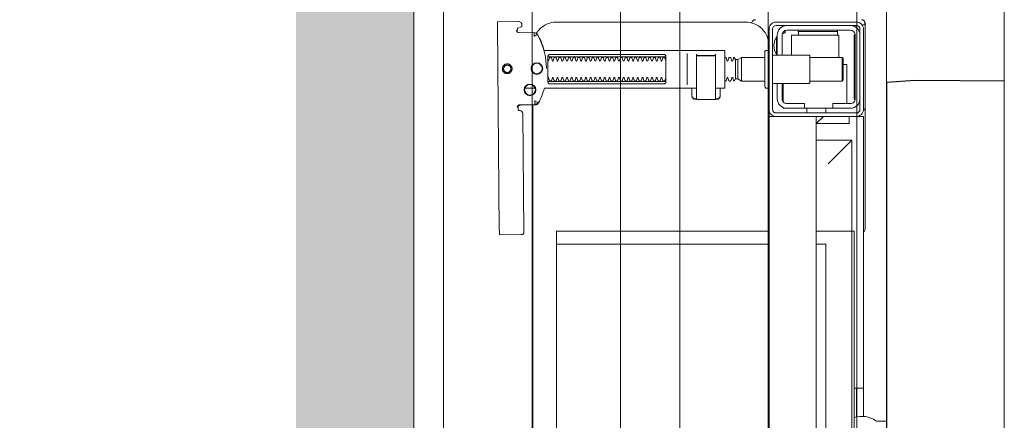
# Model space of a CAD drawing. Header units: millimetres. Extents: x -6792 to 22441, y -13430 to 4653.
# Tile 51 of 256: x -4169 to -4127, y -10020 to -10003. Entities that reach past the tile are written whole.
import ezdxf

# ---------------------------------------------------------------- set-up
doc = ezdxf.new("R2010")
doc.units = ezdxf.units.MM
for name, color, linetype, lineweight in [('_A_KOLORYSTYKA ŚCIAN', 40, 'Continuous', 5), ('_A_WIDOK_URZĄDZENIA NA DACHU', 163, 'Continuous', 13), ('_A_ŚCIANY WEWNĘTRZNE', 7, 'Continuous', 13)]:
    doc.layers.add(name, color=color, linetype=linetype, lineweight=lineweight)
doc.layers.add('_A_OCIEPLENIE_WNĘTRZA', color=7, linetype='BATTING', lineweight=0, true_color=0x595959)
doc.layers.add('Wyposazenie Wew - Urzadzenia Sanitarne', color=6, linetype='Continuous')
doc.linetypes.add('BATTING', pattern='A,0.0001,-0.1,[134,ltypeshp.shx,S=0.1,R=0,X=-0.1,Y=0],-0.2,[134,ltypeshp.shx,S=0.1,R=180,X=0.1,Y=0],-0.1', length=0.4001)

# ---------------------------------------------------------------- blocks, each defined once
blk = doc.blocks.new('zw$47C3')
at = {"lineweight": 0}
for points in [[(0.41561, 0.15596), (0.41465, 0.15595), (0.41442, 0.15592), (0.4142, 0.15584), (0.414, 0.15571), (0.41402, 0.15575), (0.41396, 0.15555), (0.41394, 0.15535, -0.157432), (0.41376, 0.15476), (0.41347, 0.15436, -0.241147), (0.41267, 0.15393), (0.36288, 0.15346), (0.36271, 0.15345), (0.36256, 0.15345), (0.36245, 0.15345), (0.36231, 0.15346), (0.36215, 0.15348), (0.36199, 0.15353), (0.36184, 0.15361), (0.36171, 0.15371), (0.36159, 0.15383), (0.3615, 0.15397), (0.36143, 0.15412), (0.36139, 0.15428), (0.36137, 0.15445), (0.36132, 0.16345), (0.3616, 0.16384)], [(0.44785, 0.15658), (0.44764, 0.15656), (0.44742, 0.15648), (0.44722, 0.15635), (0.44703, 0.15614, 0.132231), (0.44689, 0.15564), (0.44684, 0.14909)], [(0.44905, 0.15528, 0.415336), (0.45007, 0.15429)], [(0.45022, 0.1543), (0.45035, 0.1543), (0.4505, 0.15431), (0.45064, 0.15434), (0.45078, 0.1544), (0.45091, 0.15447), (0.45102, 0.15456), (0.45113, 0.15466), (0.45145, 0.15512, 0.158481), (0.45163, 0.15571)], [(0.43169, 0.14393, 0.125713), (0.44604, 0.14774, 0.121439), (0.44656, 0.14823, -0.262119), (0.45138, 0.13968), (0.45138, 0.05968, -0.414214), (0.44138, 0.04968), (0.43889, 0.04968, 0.405519), (0.43938, 0.05018), (0.43938, 0.05088, 0.414214), (0.43888, 0.05138), (0.42388, 0.05138, 0.414214), (0.42338, 0.05088), (0.42338, 0.05018, 0.405519), (0.42386, 0.04968, 0.001664), (0.41131, 0.04968)], [(0.42338, 0.07232), (0.42338, 0.06852, 0.414214), (0.42358, 0.06832), (0.43599, 0.06832), (0.43918, 0.06832, 0.414214), (0.43938, 0.06852), (0.43938, 0.14485), (0.44022, 0.1451), (0.44106, 0.14537), (0.44189, 0.14568), (0.44271, 0.146), (0.44353, 0.14635), (0.44433, 0.14672), (0.44512, 0.14712), (0.44593, 0.14756), (0.44602, 0.14762), (0.4461, 0.14768), (0.44618, 0.14775), (0.44626, 0.14782), (0.44633, 0.1479), (0.44639, 0.14799)], [(0.42785, 0.09332, 0.182836), (0.42774, 0.09341), (0.42652, 0.09381, 0.050055), (0.42638, 0.09408), (0.42638, 0.09436, 0.050055), (0.42652, 0.09462), (0.42774, 0.09503, 0.719897), (0.42774, 0.09541), (0.42652, 0.09581, 0.050055), (0.42638, 0.09608), (0.42638, 0.09636, 0.050055), (0.42652, 0.09662), (0.42774, 0.09703, 0.719897), (0.42774, 0.09741), (0.42652, 0.09781, 0.050055), (0.42638, 0.09808), (0.42638, 0.09836, 0.050055), (0.42652, 0.09862), (0.42774, 0.09903, 0.719897), (0.42774, 0.09941), (0.42652, 0.09981, 0.050055), (0.42638, 0.10008), (0.42638, 0.10036, 0.050055), (0.42652, 0.10062), (0.42774, 0.10103, 0.719897), (0.42774, 0.10141), (0.42652, 0.10181, 0.050055), (0.42638, 0.10208), (0.42638, 0.10236, 0.050055), (0.42652, 0.10262), (0.42774, 0.10303, 0.719897), (0.42774, 0.10341), (0.42652, 0.10381, 0.050055), (0.42638, 0.10408), (0.42638, 0.10436, 0.050055), (0.42652, 0.10462), (0.42774, 0.10503, 0.719897), (0.42774, 0.10541), (0.42652, 0.10581, 0.050055), (0.42638, 0.10608), (0.42638, 0.10636, 0.050055), (0.42652, 0.10662), (0.42774, 0.10703, 0.719897), (0.42774, 0.10741), (0.42652, 0.10781, 0.050055), (0.42638, 0.10808), (0.42638, 0.10836, 0.050055), (0.42652, 0.10862), (0.42774, 0.10903, 0.719897), (0.42774, 0.10941), (0.42652, 0.10981, 0.050055), (0.42638, 0.11008), (0.42638, 0.11036, 0.050055), (0.42652, 0.11062), (0.42774, 0.11103, 0.719897), (0.42774, 0.11141), (0.42652, 0.11181, 0.050055), (0.42638, 0.11208), (0.42638, 0.11236, 0.050055), (0.42652, 0.11262), (0.42774, 0.11303, 0.719897), (0.42774, 0.11341), (0.42652, 0.11381, 0.050055), (0.42638, 0.11408), (0.42638, 0.11436, 0.050055), (0.42652, 0.11462), (0.42774, 0.11503, 0.719897), (0.42774, 0.11541), (0.42652, 0.11581, 0.050055), (0.42638, 0.11608), (0.42638, 0.11636, 0.050055), (0.42652, 0.11662), (0.42774, 0.11703, 0.719897), (0.42774, 0.11741), (0.42652, 0.11781, 0.050055), (0.42638, 0.11808), (0.42638, 0.11836, 0.050055), (0.42652, 0.11862), (0.42774, 0.11903, 0.719897), (0.42774, 0.11941), (0.42652, 0.11981, 0.050055), (0.42638, 0.12008), (0.42638, 0.12036, 0.050055), (0.42652, 0.12062), (0.42774, 0.12103, 0.719897), (0.42774, 0.12141), (0.42652, 0.12181, 0.050055), (0.42638, 0.12208), (0.42638, 0.12236, 0.050055), (0.42652, 0.12262), (0.42774, 0.12303, 0.719897), (0.42774, 0.12341), (0.42652, 0.12381, 0.050055), (0.42638, 0.12408), (0.42638, 0.12436, 0.050055), (0.42652, 0.12462), (0.42774, 0.12503, 0.719897), (0.42774, 0.12541), (0.42652, 0.12581, 0.050055), (0.42638, 0.12608), (0.42638, 0.12636, 0.050055), (0.42652, 0.12662), (0.42774, 0.12703, 0.719897), (0.42774, 0.12741), (0.42652, 0.12781, 0.050055), (0.42638, 0.12808), (0.42638, 0.12836, 0.050055), (0.42652, 0.12862), (0.42774, 0.12903, 0.719897), (0.42774, 0.12941), (0.42652, 0.12981, 0.050055), (0.42638, 0.13008), (0.42638, 0.13036, 0.050055), (0.42652, 0.13062), (0.42774, 0.13103, 0.719897), (0.42774, 0.13141), (0.42652, 0.13181, 0.050055), (0.42638, 0.13208), (0.42638, 0.13236, 0.050055), (0.42652, 0.13262), (0.42774, 0.13303, 0.719897), (0.42774, 0.13341), (0.42652, 0.13381, 0.050055), (0.42638, 0.13408), (0.42638, 0.13436, 0.050055), (0.42652, 0.13462), (0.42774, 0.13503, 0.719897), (0.42774, 0.13541), (0.42652, 0.13581, 0.050055), (0.42638, 0.13608), (0.42638, 0.13636, 0.050055), (0.42652, 0.13662), (0.42774, 0.13703, 0.719897), (0.42774, 0.13741), (0.42652, 0.13781, 0.050055), (0.42638, 0.13808), (0.42638, 0.13836, 0.050055), (0.42652, 0.13862), (0.42774, 0.13903, 0.719897), (0.42774, 0.13941), (0.42652, 0.13981, 0.050055), (0.42638, 0.14008), (0.42638, 0.14036, 0.050055), (0.42652, 0.14062), (0.42774, 0.14103, 0.719897), (0.42774, 0.14141), (0.42652, 0.14181, 0.050055), (0.42638, 0.14208), (0.42638, 0.14236, 0.050055), (0.42652, 0.14262), (0.42774, 0.14303, 0.474594), (0.42785, 0.14332)], [(0.4349, 0.14332, 0.474594), (0.43501, 0.14303), (0.43623, 0.14262, 0.050055), (0.43638, 0.14236), (0.43638, 0.14208, 0.050055), (0.43623, 0.14181), (0.43501, 0.14141, 0.719897), (0.43501, 0.14103), (0.43623, 0.14062, 0.050055), (0.43638, 0.14036), (0.43638, 0.14008, 0.050055), (0.43623, 0.13981), (0.43501, 0.13941, 0.719897), (0.43501, 0.13903), (0.43623, 0.13862, 0.050055), (0.43638, 0.13836), (0.43638, 0.13808, 0.050055), (0.43623, 0.13781), (0.43501, 0.13741, 0.719897), (0.43501, 0.13703), (0.43623, 0.13662, 0.050055), (0.43638, 0.13636), (0.43638, 0.13608, 0.050055), (0.43623, 0.13581), (0.43501, 0.13541, 0.719897), (0.43501, 0.13503), (0.43623, 0.13462, 0.050055), (0.43638, 0.13436), (0.43638, 0.13408, 0.050055), (0.43623, 0.13381), (0.43501, 0.13341, 0.719897), (0.43501, 0.13303), (0.43623, 0.13262, 0.050055), (0.43638, 0.13236), (0.43638, 0.13208, 0.050055), (0.43623, 0.13181), (0.43501, 0.13141, 0.719897), (0.43501, 0.13103), (0.43623, 0.13062, 0.050055), (0.43638, 0.13036), (0.43638, 0.13008, 0.050055), (0.43623, 0.12981), (0.43501, 0.12941, 0.719897), (0.43501, 0.12903), (0.43623, 0.12862, 0.050055), (0.43638, 0.12836), (0.43638, 0.12808, 0.050055), (0.43623, 0.12781), (0.43501, 0.12741, 0.719897), (0.43501, 0.12703), (0.43623, 0.12662, 0.050055), (0.43638, 0.12636), (0.43638, 0.12608, 0.050055), (0.43623, 0.12581), (0.43501, 0.12541, 0.719897), (0.43501, 0.12503), (0.43623, 0.12462, 0.050055), (0.43638, 0.12436), (0.43638, 0.12408, 0.050055), (0.43623, 0.12381), (0.43501, 0.12341, 0.719897), (0.43501, 0.12303), (0.43623, 0.12262, 0.050055), (0.43638, 0.12236), (0.43638, 0.12208, 0.050055), (0.43623, 0.12181), (0.43501, 0.12141, 0.719897), (0.43501, 0.12103), (0.43623, 0.12062, 0.050055), (0.43638, 0.12036), (0.43638, 0.12008, 0.050055), (0.43623, 0.11981), (0.43501, 0.11941, 0.719897), (0.43501, 0.11903), (0.43623, 0.11862, 0.050055), (0.43638, 0.11836), (0.43638, 0.11808, 0.050055), (0.43623, 0.11781), (0.43501, 0.11741, 0.719897), (0.43501, 0.11703), (0.43623, 0.11662, 0.050055), (0.43638, 0.11636), (0.43638, 0.11608, 0.050055), (0.43623, 0.11581), (0.43501, 0.11541, 0.719897), (0.43501, 0.11503), (0.43623, 0.11462, 0.050055), (0.43638, 0.11436), (0.43638, 0.11408, 0.050055), (0.43623, 0.11381), (0.43501, 0.11341, 0.719897), (0.43501, 0.11303), (0.43623, 0.11262, 0.050055), (0.43638, 0.11236), (0.43638, 0.11208, 0.050055), (0.43623, 0.11181), (0.43501, 0.11141, 0.719897), (0.43501, 0.11103), (0.43623, 0.11062, 0.050055), (0.43638, 0.11036), (0.43638, 0.11008, 0.050055), (0.43623, 0.10981), (0.43501, 0.10941, 0.719897), (0.43501, 0.10903), (0.43623, 0.10862, 0.050055), (0.43638, 0.10836), (0.43638, 0.10808, 0.050055), (0.43623, 0.10781), (0.43501, 0.10741, 0.719897), (0.43501, 0.10703), (0.43623, 0.10662, 0.050055), (0.43638, 0.10636), (0.43638, 0.10608, 0.050055), (0.43623, 0.10581), (0.43501, 0.10541, 0.719897), (0.43501, 0.10503), (0.43623, 0.10462, 0.050055), (0.43638, 0.10436), (0.43638, 0.10408, 0.050055), (0.43623, 0.10381), (0.43501, 0.10341, 0.719897), (0.43501, 0.10303), (0.43623, 0.10262, 0.050055), (0.43638, 0.10236), (0.43638, 0.10208, 0.050055), (0.43623, 0.10181), (0.43501, 0.10141, 0.719897), (0.43501, 0.10103), (0.43623, 0.10062, 0.050055), (0.43638, 0.10036), (0.43638, 0.10008, 0.050055), (0.43623, 0.09981), (0.43501, 0.09941, 0.719897), (0.43501, 0.09903), (0.43623, 0.09862, 0.050055), (0.43638, 0.09836), (0.43638, 0.09808, 0.050055), (0.43623, 0.09781), (0.43501, 0.09741, 0.719897), (0.43501, 0.09703), (0.43623, 0.09662, 0.050055), (0.43638, 0.09636), (0.43638, 0.09608, 0.050055), (0.43623, 0.09581), (0.43501, 0.09541, 0.719897), (0.43501, 0.09503), (0.43623, 0.09462, 0.050055), (0.43638, 0.09436), (0.43638, 0.09408, 0.050055), (0.43623, 0.09381), (0.43501, 0.09341, 0.182836), (0.4349, 0.09332)], [(0.43713, 0.07252), (0.43713, 0.08011), (0.4371, 0.08022), (0.43702, 0.08029), (0.43692, 0.08032), (0.43702, 0.0803), (0.43711, 0.08024), (0.43715, 0.08014), (0.43715, 0.07252), (0.43712, 0.07241), (0.43704, 0.07234), (0.43685, 0.07232), (0.43695, 0.07237), (0.43701, 0.07252), (0.43701, 0.08012), (0.43694, 0.08027), (0.43685, 0.08032), (0.41881, 0.08032, 0.414214), (0.41861, 0.08012), (0.41861, 0.07252, 0.414214), (0.41881, 0.07232), (0.43685, 0.07232)], [(0.43693, 0.07232, 0.414213), (0.43713, 0.07252), (0.43713, 0.08011), (0.43713, 0.07252), (0.4371, 0.07241), (0.43702, 0.07234), (0.43692, 0.07232)], [(0.42638, 0.06836), (0.42638, 0.06812, -0.050055), (0.42652, 0.06786), (0.42774, 0.06745, -0.719897), (0.42774, 0.06707), (0.42652, 0.06666, -0.050055), (0.42638, 0.0664), (0.42638, 0.06612, -0.050055), (0.42652, 0.06586), (0.42774, 0.06545, -0.719897), (0.42774, 0.06507), (0.42652, 0.06466, -0.050055), (0.42638, 0.0644), (0.42728, 0.06388), (0.42728, 0.06282), (0.42638, 0.06126), (0.42638, 0.05138)], [(0.43638, 0.06836), (0.43638, 0.06812, 0.050055), (0.43623, 0.06786), (0.43501, 0.06745, 0.719897), (0.43501, 0.06707), (0.43623, 0.06666, 0.050055), (0.43638, 0.0664), (0.43638, 0.06612, 0.050055), (0.43623, 0.06586), (0.43501, 0.06545, 0.719897), (0.43501, 0.06507), (0.43623, 0.06466, 0.050055), (0.43638, 0.0644), (0.43548, 0.06388), (0.43548, 0.06282), (0.43638, 0.06126), (0.43638, 0.05138)], [(0.45148, 0.05684, 0.126559), (0.45099, 0.05693)], [(0.45237, 0.05547, 0.198909), (0.45193, 0.05654, 0.091301), (0.45148, 0.05684)], [(0.41517, 0.04368), (0.41488, 0.04368), (0.41488, 0.04218, -0.414214), (0.41888, 0.04618), (0.42538, 0.04618)], [(0.42538, 0.04818), (0.42538, 0.03288, 0.414214), (0.42588, 0.03238), (0.43688, 0.03238, 0.414214), (0.43738, 0.03288), (0.43738, 0.04818)], [(0.44512, 0.04656, 0.119096), (0.44137, 0.04764, 0.119096), (0.43762, 0.04656)], [(0.44512, 0.04618), (0.44512, 0.04656), (0.43762, 0.04656), (0.43762, 0.04618), (0.44588, 0.04618, -0.414214), (0.44988, 0.04218)], [(0.42538, 0.04418), (0.41888, 0.04418, 0.414214), (0.41688, 0.04218), (0.41688, 0.03468), (0.41488, 0.03468), (0.41488, 0.01518, 0.414214), (0.41888, 0.01118)], [(0.41488, 0.02268), (0.41688, 0.02268), (0.41688, 0.01518, 0.414214), (0.41888, 0.01318), (0.44588, 0.01318, 0.414214), (0.44788, 0.01518), (0.44788, 0.04218, 0.414214), (0.44588, 0.04418), (0.43738, 0.04418)], [(0.44588, 0.03721), (0.44652, 0.03722), (0.44679, 0.03722), (0.44697, 0.03722), (0.44704, 0.03722, 0.116465), (0.44726, 0.03728), (0.44738, 0.03733), (0.44738, 0.02063), (0.44726, 0.02068, 0.116465), (0.44704, 0.02074), (0.44679, 0.02074), (0.44652, 0.02074), (0.44588, 0.02075)], [(0.21138, 0.01368), (0.21882, 0.01368, 0.236962), (0.22019, 0.00443, -0.154353), (0.22038, 0.00386), (0.22038, 0), (0.28238, 0), (0.28238, 0.00386, -0.154353), (0.28256, 0.00443, 0.236962), (0.28393, 0.01368), (0.29138, 0.01368)], [(0.44588, 0.01118, 0.414214), (0.44988, 0.01518)], [(0.36261, 0.00968), (0.3628, 0.00944), (0.36303, 0.00925), (0.36329, 0.0091), (0.36358, 0.00901), (0.36388, 0.00898), (0.41367, 0.00898, 0.326231), (0.41463, 0.00968)], [(0.45007, 0.01002, 0.000114), (0.45007, 0.01002, 0.517015), (0.45141, 0.00909), (0.45131, 0.00905), (0.45121, 0.00903), (0.45109, 0.009), (0.45096, 0.00899), (0.45086, 0.00899), (0.4504, 0.00899), (0.44978, 0.00899), (0.44908, 0.00899), (0.41565, 0.00899), (0.4153, 0.00899), (0.41494, 0.00899), (0.41461, 0.00899), (0.41431, 0.00899), (0.41406, 0.00899), (0.41387, 0.00899), (0.41374, 0.00899)], [(0.45148, 0.00912, 0.091301), (0.45193, 0.00942, 0.198909), (0.45237, 0.01048)]]:
    blk.add_lwpolyline(points, format="xyb", dxfattribs=at)
for points in [[(0.45001, 0.1647), (0.36311, 0.16387)], [(0.4515, 0.1647), (0.45163, 0.15571)], [(0.41523, 0.15607), (0.41547, 0.15602), (0.41563, 0.15596), (0.41577, 0.15586), (0.4159, 0.15574), (0.41601, 0.1556), (0.41609, 0.15544), (0.41614, 0.15527), (0.41616, 0.1551), (0.41633, 0.14854), (0.41634, 0.14842), (0.41636, 0.14832), (0.41638, 0.14822), (0.41641, 0.14812), (0.41644, 0.14802), (0.41649, 0.14793), (0.41653, 0.14784), (0.41659, 0.14775), (0.41665, 0.14767), (0.41672, 0.14758), (0.4168, 0.14751), (0.41687, 0.14744), (0.41696, 0.14737), (0.41704, 0.14731), (0.41713, 0.14726), (0.41788, 0.14688), (0.41864, 0.14651), (0.41941, 0.14617), (0.42019, 0.14585), (0.42097, 0.14555), (0.42177, 0.14527), (0.42257, 0.14502), (0.42338, 0.14478), (0.42338, 0.08032)], [(0.41647, 0.14871), (0.4163, 0.1553), (0.41628, 0.15547), (0.41623, 0.15563), (0.41615, 0.15579), (0.41605, 0.15592), (0.41593, 0.15604), (0.41579, 0.15614), (0.41563, 0.15621), (0.41546, 0.15626), (0.41529, 0.15627)], [(0.44895, 0.15573), (0.44886, 0.15586), (0.44876, 0.15598), (0.44864, 0.15608), (0.4485, 0.15617), (0.44836, 0.15623), (0.4482, 0.15626), (0.44805, 0.15627), (0.44715, 0.15626)], [(0.42338, 0.15305), (0.42338, 0.14874)], [(0.4163, 0.14968), (0.08661, 0.14968)], [(0.42621, 0.14232), (0.42621, 0.09432)], [(0.43661, 0.09432), (0.43661, 0.14232)], [(0.1329, 0.04968), (0.1329, 0.13968), (0.3629, 0.13968), (0.3629, 0.04968)], [(0.3574, 0.13968), (0.3574, 0.04968)], [(0.43799, 0.08432), (0.42482, 0.08432)], [(0.4187, 0.08028), (0.4187, 0.08144), (0.41874, 0.08156), (0.41883, 0.08164), (0.41904, 0.08169)], [(0.41889, 0.08053), (0.41892, 0.08079), (0.41904, 0.08132)], [(0.41948, 0.08203), (0.41913, 0.08162), (0.41913, 0.08196), (0.41916, 0.08207), (0.41924, 0.08214), (0.41935, 0.08218), (0.41947, 0.08219), (0.4196, 0.08219), (0.41979, 0.08221), (0.42024, 0.08232), (0.42338, 0.08232)], [(0.41985, 0.08224), (0.41994, 0.0823), (0.42014, 0.08232)], [(0.42508, 0.08032), (0.43618, 0.08032), (0.43775, 0.08032)], [(0.41904, 0.07094), (0.41893, 0.07096), (0.41883, 0.07099), (0.41875, 0.07106), (0.4187, 0.0712), (0.4187, 0.07235)], [(0.41904, 0.07131), (0.41892, 0.07185), (0.41889, 0.0721)], [(0.42338, 0.07032), (0.42024, 0.07032), (0.41979, 0.07042), (0.41968, 0.07044), (0.41957, 0.07044), (0.41944, 0.07045), (0.41932, 0.07046), (0.41921, 0.07052), (0.41913, 0.07067), (0.41913, 0.07101), (0.41948, 0.07061)], [(0.43696, 0.07232), (0.43775, 0.07232)], [(0.42014, 0.07032), (0.42003, 0.07032), (0.41985, 0.0704)], [(0.42728, 0.06388), (0.43548, 0.06388)], [(0.43548, 0.06282), (0.42728, 0.06282)], [(0.43638, 0.06126), (0.42638, 0.06126)], [(0.451, 0.05696), (0.45113, 0.05695), (0.45125, 0.05692), (0.45138, 0.05688)], [(0.09138, 0.04668), (0.09138, 0.04968), (0.41138, 0.04968), (0.41138, 0.04668)], [(0.41138, 0.03368), (0.41138, 0.04568)], [(0.41488, 0.03468), (0.41488, 0.04218)], [(0.42538, 0.04368), (0.41755, 0.04368)], [(0.41838, 0.04412), (0.41831, 0.04403), (0.41824, 0.04393), (0.41818, 0.04381), (0.41813, 0.04368)], [(0.44636, 0.04412), (0.44643, 0.04404), (0.44649, 0.04395), (0.44654, 0.04385), (0.44659, 0.04376), (0.44663, 0.04365), (0.44666, 0.04355), (0.44669, 0.04344), (0.44671, 0.04333), (0.44673, 0.04322), (0.44674, 0.04311), (0.44675, 0.04301), (0.44677, 0.04291), (0.44675, 0.04281), (0.44685, 0.04278), (0.44695, 0.04278), (0.44705, 0.04278), (0.44716, 0.04278), (0.44727, 0.04278), (0.4475, 0.04278), (0.44754, 0.04288), (0.44753, 0.04299), (0.4475, 0.04311), (0.44747, 0.04324), (0.44742, 0.04336), (0.44732, 0.04357)], [(0.43738, 0.04018), (0.44588, 0.04018), (0.44588, 0.02018), (0.43638, 0.02018)], [(0.41288, 0.03368), (0.41488, 0.03368)], [(0.44728, 0.03729), (0.44739, 0.03729), (0.44753, 0.03729), (0.44769, 0.03729), (0.44788, 0.03729)], [(0.41138, 0.02668), (0.40838, 0.02968), (0.41138, 0.02968), (0.09138, 0.02968), (0.09438, 0.02968), (0.09138, 0.02668)], [(0.3574, 0.02968), (0.3574, 0.0256), (0.1329, 0.0256)], [(0.3629, 0.02968), (0.3629, 0.01468), (0.40138, 0.01468)], [(0.39138, 0.02468), (0.40138, 0.01468), (0.40138, 0.02968)], [(0.41138, 0.01568), (0.40838, 0.01568), (0.40838, 0.02968)], [(0.42638, 0.03238), (0.42638, 0.01872), (0.42688, 0.01822), (0.43588, 0.01822), (0.43638, 0.01872), (0.43638, 0.03238)], [(0.41288, 0.02568), (0.41488, 0.02568)], [(0.41688, 0.01668), (0.43338, 0.01668), (0.43338, 0.01822)], [(0.43638, 0.01872), (0.42638, 0.01872)], [(0.44788, 0.02067), (0.44769, 0.02067), (0.44753, 0.02067), (0.44739, 0.02067), (0.44728, 0.02067)], [(0.2842, 0.01268), (0.29638, 0.01268)], [(0.41138, 0.01268), (0.41138, 0.00968), (0.28443, 0.00968)], [(0.29638, 0.01368), (0.29638, 0.00968)], [(0.41859, 0.01368), (0.44604, 0.01368), (0.44615, 0.01368)], [(0.42137, 0.01318), (0.42137, 0.01368)], [(0.42537, 0.01318), (0.42537, 0.01368)]]:
    blk.add_lwpolyline(points, dxfattribs=at)
for points in [[(0.43162, 0.15848), (0.43182, 0.15849), (0.43202, 0.15852), (0.43221, 0.15857), (0.4324, 0.15864), (0.43258, 0.15873), (0.43275, 0.15883), (0.43291, 0.15895), (0.43306, 0.15909), (0.43319, 0.15924), (0.43331, 0.1594), (0.43341, 0.15958), (0.4335, 0.15976), (0.43356, 0.15995), (0.43361, 0.16014), (0.43364, 0.16034), (0.43365, 0.16054), (0.43363, 0.16075), (0.4336, 0.16094), (0.43355, 0.16114), (0.43348, 0.16133), (0.43339, 0.16151), (0.43329, 0.16168), (0.43317, 0.16184), (0.43303, 0.16199), (0.43288, 0.16212), (0.43272, 0.16224), (0.43255, 0.16234), (0.43236, 0.16242), (0.43217, 0.16249), (0.43198, 0.16254), (0.43178, 0.16256), (0.43158, 0.16257), (0.43138, 0.16256), (0.43118, 0.16253), (0.43098, 0.16248), (0.4308, 0.16241), (0.43061, 0.16232), (0.43044, 0.16222), (0.43028, 0.1621), (0.43014, 0.16196), (0.43, 0.16181), (0.42988, 0.16165), (0.42978, 0.16147), (0.4297, 0.16129), (0.42963, 0.1611), (0.42959, 0.1609), (0.42956, 0.16071), (0.42955, 0.1605), (0.42956, 0.1603), (0.42959, 0.16011), (0.42964, 0.15991), (0.42971, 0.15972), (0.4298, 0.15954), (0.42991, 0.15937), (0.43003, 0.15921), (0.43016, 0.15906), (0.43031, 0.15893), (0.43048, 0.15881), (0.43065, 0.15871), (0.43083, 0.15863), (0.43102, 0.15856), (0.43122, 0.15851), (0.43142, 0.15849)], [(0.43161, 0.15897), (0.43176, 0.15898), (0.43191, 0.159), (0.43206, 0.15904), (0.4322, 0.15909), (0.43234, 0.15916), (0.43247, 0.15924), (0.43259, 0.15933), (0.4327, 0.15943), (0.4328, 0.15955), (0.43289, 0.15967), (0.43297, 0.1598), (0.43303, 0.15994), (0.43308, 0.16008), (0.43312, 0.16023), (0.43314, 0.16038), (0.43314, 0.16053), (0.43314, 0.16068), (0.43311, 0.16084), (0.43307, 0.16098), (0.43302, 0.16113), (0.43295, 0.16126), (0.43287, 0.16139), (0.43278, 0.16151), (0.43268, 0.16162), (0.43257, 0.16173), (0.43244, 0.16182), (0.43231, 0.16189), (0.43217, 0.16196), (0.43203, 0.16201), (0.43188, 0.16204), (0.43173, 0.16206), (0.43158, 0.16207), (0.43143, 0.16206), (0.43128, 0.16204), (0.43113, 0.162), (0.43099, 0.16194), (0.43085, 0.16188), (0.43072, 0.1618), (0.4306, 0.16171), (0.43049, 0.1616), (0.43039, 0.16149), (0.4303, 0.16137), (0.43022, 0.16124), (0.43016, 0.1611), (0.43011, 0.16095), (0.43007, 0.16081), (0.43005, 0.16066), (0.43004, 0.1605), (0.43005, 0.16035), (0.43008, 0.1602), (0.43012, 0.16005), (0.43017, 0.15991), (0.43023, 0.15977), (0.43031, 0.15964), (0.43041, 0.15952), (0.43051, 0.15941), (0.43062, 0.15931), (0.43075, 0.15922), (0.43088, 0.15914), (0.43102, 0.15908), (0.43116, 0.15903), (0.43131, 0.159), (0.43146, 0.15897)], [(0.41725, 0.14754), (0.4172, 0.14756), (0.41715, 0.1476), (0.4171, 0.14763), (0.41706, 0.14767), (0.41701, 0.14771), (0.41696, 0.14776), (0.41691, 0.14781), (0.41686, 0.14786), (0.41682, 0.14791), (0.41677, 0.14797), (0.41674, 0.14803), (0.4167, 0.14809), (0.41667, 0.14815), (0.41664, 0.14821), (0.41661, 0.14828), (0.41659, 0.14834), (0.41656, 0.14841), (0.41655, 0.14847), (0.41653, 0.14854), (0.41652, 0.1486), (0.41651, 0.14866), (0.41651, 0.14872), (0.4165, 0.14877), (0.41656, 0.14879), (0.4178, 0.14884), (0.41786, 0.14884), (0.41792, 0.14884), (0.41797, 0.14886), (0.41802, 0.14883), (0.41799, 0.14879), (0.41796, 0.14874), (0.41793, 0.14869), (0.4179, 0.14863), (0.41732, 0.14754)], [(0.4367, 0.14332), (0.43679, 0.14331), (0.43688, 0.1433), (0.43696, 0.14329), (0.43705, 0.14326), (0.43713, 0.14323), (0.43721, 0.14319), (0.43728, 0.14314), (0.43735, 0.14308), (0.43741, 0.14302), (0.43747, 0.14294), (0.43752, 0.14286), (0.43757, 0.14276), (0.4376, 0.14266), (0.43763, 0.14255), (0.43765, 0.14243), (0.43765, 0.14232), (0.43765, 0.09432), (0.43765, 0.0942), (0.43763, 0.09409), (0.4376, 0.09398), (0.43757, 0.09387), (0.43752, 0.09378), (0.43747, 0.09369), (0.43741, 0.09362), (0.43735, 0.09355), (0.43728, 0.09349), (0.43721, 0.09344), (0.43713, 0.0934), (0.43705, 0.09337), (0.43696, 0.09335), (0.43688, 0.09333), (0.43679, 0.09332), (0.4367, 0.09332), (0.42612, 0.09332), (0.42604, 0.09332), (0.42595, 0.09333), (0.42586, 0.09335), (0.42578, 0.09337), (0.42569, 0.0934), (0.42561, 0.09344), (0.42554, 0.09349), (0.42547, 0.09355), (0.4254, 0.09362), (0.42535, 0.09369), (0.42529, 0.09378), (0.42525, 0.09387), (0.42521, 0.09398), (0.42518, 0.09409), (0.42517, 0.0942), (0.42516, 0.09432), (0.42516, 0.14232), (0.42517, 0.14243), (0.42518, 0.14255), (0.42521, 0.14266), (0.42525, 0.14276), (0.42529, 0.14286), (0.42535, 0.14294), (0.4254, 0.14302), (0.42547, 0.14308), (0.42554, 0.14314), (0.42561, 0.14319), (0.42569, 0.14323), (0.42578, 0.14326), (0.42586, 0.14329), (0.42595, 0.1433), (0.42604, 0.14331), (0.42612, 0.14332)], [(0.1329, 0.01368), (0.3629, 0.01368), (0.3629, 0.01468), (0.1329, 0.01468)]]:
    blk.add_lwpolyline(points, close=True, dxfattribs=at)
for points in [[(0.44684, 0.14908), (0.44684, 0.14908), (0.44684, 0.14908), (0.44684, 0.14909), (0.44684, 0.14909), (0.44684, 0.14909), (0.44684, 0.14909), (0.44684, 0.14909), (0.44684, 0.14909), (0.44684, 0.14909), (0.44684, 0.14909), (0.44684, 0.14909), (0.44684, 0.14909), (0.44684, 0.14909), (0.44684, 0.14909), (0.44684, 0.14909), (0.44684, 0.14909), (0.44684, 0.14909), (0.44684, 0.14909), (0.44684, 0.14909), (0.44684, 0.14908), (0.44684, 0.14908), (0.44684, 0.14908), (0.44684, 0.14908), (0.44684, 0.14908), (0.44684, 0.14908), (0.44684, 0.14908), (0.44684, 0.14908), (0.44684, 0.14908), (0.44684, 0.14908), (0.44684, 0.14908), (0.44683, 0.14908), (0.44683, 0.14908), (0.44683, 0.14908), (0.44683, 0.14908), (0.44683, 0.14908), (0.44683, 0.14908), (0.44683, 0.14909), (0.44683, 0.14909), (0.44683, 0.14909), (0.44683, 0.14909), (0.44683, 0.14909), (0.44682, 0.14909), (0.44682, 0.14909), (0.44682, 0.14909), (0.44682, 0.14909), (0.44682, 0.14909), (0.44682, 0.14908), (0.44681, 0.14908), (0.44681, 0.14908), (0.44681, 0.14908), (0.44681, 0.14908), (0.44681, 0.14908), (0.44681, 0.14908), (0.4468, 0.14908), (0.4468, 0.14908), (0.4468, 0.14908), (0.4468, 0.14908), (0.4468, 0.14908), (0.4468, 0.14908), (0.44679, 0.14908), (0.44679, 0.14908), (0.44679, 0.14908), (0.44679, 0.14908), (0.44679, 0.14908), (0.44678, 0.14908), (0.44678, 0.14908), (0.44678, 0.14908), (0.44678, 0.14908), (0.44677, 0.14908), (0.44677, 0.14908), (0.44677, 0.14908), (0.44676, 0.14908), (0.44675, 0.14909), (0.44675, 0.14909), (0.44674, 0.14909), (0.44674, 0.14909), (0.44673, 0.14909), (0.44673, 0.14909), (0.44673, 0.14909), (0.44672, 0.14909), (0.44672, 0.14909), (0.44671, 0.14909), (0.44671, 0.14909), (0.4467, 0.14909), (0.44669, 0.14909), (0.44669, 0.14909), (0.44668, 0.14909), (0.44668, 0.14909), (0.44667, 0.14909), (0.44666, 0.14909), (0.44666, 0.14909), (0.44665, 0.14909), (0.44664, 0.14909), (0.44663, 0.14909), (0.44663, 0.14909), (0.44662, 0.14909), (0.44661, 0.14909), (0.4466, 0.14909), (0.44659, 0.14909), (0.44658, 0.14909), (0.44658, 0.14909), (0.44657, 0.14909), (0.44656, 0.14909), (0.44655, 0.14909), (0.44654, 0.14909), (0.44653, 0.14909), (0.44652, 0.14909), (0.44651, 0.14909), (0.4465, 0.14909), (0.44649, 0.14909), (0.44648, 0.14909), (0.44647, 0.14909), (0.44646, 0.14909), (0.44645, 0.14909), (0.44644, 0.14909), (0.44643, 0.14909), (0.44642, 0.14909), (0.4464, 0.14909), (0.44639, 0.14909), (0.44638, 0.14909), (0.44637, 0.14909), (0.44636, 0.14909), (0.44635, 0.14909), (0.44634, 0.14909), (0.44632, 0.14909), (0.44631, 0.1491), (0.4463, 0.1491), (0.44629, 0.1491), (0.44628, 0.1491), (0.44626, 0.1491), (0.44625, 0.1491), (0.44624, 0.1491), (0.44623, 0.1491), (0.44621, 0.1491), (0.4462, 0.1491), (0.44619, 0.1491), (0.44607, 0.1491), (0.44601, 0.1491), (0.44596, 0.1491), (0.44593, 0.1491), (0.44591, 0.1491), (0.44588, 0.1491), (0.44586, 0.1491), (0.44583, 0.1491), (0.4458, 0.1491), (0.44578, 0.1491), (0.44575, 0.1491), (0.44573, 0.1491), (0.4457, 0.1491), (0.44568, 0.1491), (0.44565, 0.1491), (0.44564, 0.1491), (0.44563, 0.1491), (0.44561, 0.1491), (0.4456, 0.1491), (0.44558, 0.1491), (0.44557, 0.1491), (0.44556, 0.1491), (0.44555, 0.1491), (0.44555, 0.1491), (0.44554, 0.1491), (0.44554, 0.1491), (0.44553, 0.1491), (0.44552, 0.14911), (0.44552, 0.14911), (0.44551, 0.14911), (0.44551, 0.14911), (0.4455, 0.14911), (0.4455, 0.14911), (0.44549, 0.14911), (0.44549, 0.14911), (0.44549, 0.14911), (0.44548, 0.1491), (0.44548, 0.1491), (0.44548, 0.1491), (0.44547, 0.1491), (0.44547, 0.1491), (0.44547, 0.1491), (0.44546, 0.1491), (0.44546, 0.1491), (0.44546, 0.1491), (0.44545, 0.1491), (0.44545, 0.1491), (0.44545, 0.1491), (0.44544, 0.1491), (0.44544, 0.1491), (0.44543, 0.1491), (0.44543, 0.1491), (0.44543, 0.1491), (0.44543, 0.1491), (0.44543, 0.1491), (0.44542, 0.1491), (0.44542, 0.14911), (0.44542, 0.14911), (0.44541, 0.14911), (0.44541, 0.14911), (0.44541, 0.14911), (0.4454, 0.14911), (0.4454, 0.14912), (0.44539, 0.14912), (0.44539, 0.14912), (0.44539, 0.14912), (0.44538, 0.14912), (0.44538, 0.14912), (0.44538, 0.14912), (0.44538, 0.14912), (0.44538, 0.14912), (0.44537, 0.14912), (0.44537, 0.14912), (0.44537, 0.14912), (0.44537, 0.14912), (0.44537, 0.14912), (0.44537, 0.14912), (0.44537, 0.14912), (0.44536, 0.14912), (0.44536, 0.14912), (0.44536, 0.14912), (0.44536, 0.14912), (0.44536, 0.14912), (0.44535, 0.14911), (0.44535, 0.14911), (0.44535, 0.14911), (0.44535, 0.14911), (0.44535, 0.14911), (0.44535, 0.14911), (0.44535, 0.1491), (0.44534, 0.1491), (0.44534, 0.1491), (0.44534, 0.1491), (0.44534, 0.1491), (0.44534, 0.14909), (0.44534, 0.14909), (0.44534, 0.14909), (0.44534, 0.14909), (0.44534, 0.14908), (0.44534, 0.14908), (0.44534, 0.14908), (0.44534, 0.14908), (0.44534, 0.14908), (0.44534, 0.14907), (0.44534, 0.14907), (0.44535, 0.14907), (0.44535, 0.14907), (0.44535, 0.14907), (0.44535, 0.14906), (0.44535, 0.14906), (0.44535, 0.14906), (0.44535, 0.14906), (0.44536, 0.14906), (0.44536, 0.14905), (0.44536, 0.14905), (0.44537, 0.14905), (0.44537, 0.14905), (0.44538, 0.14904), (0.44538, 0.14904), (0.44538, 0.14903), (0.44539, 0.14903), (0.44539, 0.14903), (0.44539, 0.14902), (0.44539, 0.14902), (0.4454, 0.14902), (0.4454, 0.14901), (0.4454, 0.14901), (0.4454, 0.14901), (0.4454, 0.149), (0.44541, 0.149), (0.44541, 0.149), (0.44541, 0.14899), (0.44541, 0.14899), (0.44541, 0.14899), (0.44541, 0.14899), (0.44541, 0.14898), (0.44542, 0.14898), (0.44542, 0.14898), (0.44542, 0.14897), (0.44542, 0.14897), (0.44542, 0.14897), (0.44543, 0.14896), (0.44543, 0.14896), (0.44543, 0.14895), (0.44543, 0.14895), (0.44544, 0.14895), (0.44544, 0.14894), (0.44544, 0.14894), (0.44544, 0.14893), (0.44545, 0.14893), (0.44545, 0.14892), (0.44546, 0.14891), (0.44546, 0.1489), (0.44547, 0.14889), (0.44547, 0.14888), (0.44548, 0.14887), (0.44548, 0.14886), (0.44549, 0.14884), (0.44551, 0.14881), (0.44553, 0.14877), (0.44555, 0.14873), (0.44557, 0.14871), (0.44558, 0.1487), (0.44559, 0.14868), (0.4456, 0.14866), (0.44561, 0.14864), (0.44571, 0.14845), (0.44572, 0.14844), (0.44573, 0.14842), (0.44574, 0.1484), (0.44575, 0.14839), (0.44575, 0.14837), (0.44576, 0.14836), (0.44577, 0.14834), (0.44578, 0.14832), (0.44579, 0.14831), (0.4458, 0.14829), (0.44581, 0.14828), (0.44581, 0.14826), (0.44582, 0.14825), (0.44583, 0.14823), (0.44584, 0.14822), (0.44585, 0.14821), (0.44585, 0.14819), (0.44586, 0.14818), (0.44587, 0.14816), (0.44588, 0.14815), (0.44588, 0.14814), (0.44589, 0.14813), (0.4459, 0.14811), (0.4459, 0.1481), (0.44591, 0.14809), (0.44592, 0.14808), (0.44592, 0.14806), (0.44593, 0.14805), (0.44594, 0.14804), (0.44594, 0.14803), (0.44595, 0.14802), (0.44595, 0.14801), (0.44596, 0.148), (0.44596, 0.14799), (0.44597, 0.14798), (0.44598, 0.14797), (0.44598, 0.14796), (0.44599, 0.14795), (0.44599, 0.14794), (0.446, 0.14793), (0.446, 0.14792), (0.446, 0.14791), (0.44601, 0.1479), (0.44601, 0.1479), (0.44602, 0.14789), (0.44602, 0.14788), (0.44602, 0.14787), (0.44603, 0.14787), (0.44603, 0.14786), (0.44604, 0.14785), (0.44604, 0.14785), (0.44604, 0.14784), (0.44604, 0.14784), (0.44605, 0.14783), (0.44605, 0.14783), (0.44605, 0.14782), (0.44605, 0.14782), (0.44606, 0.14782), (0.44606, 0.14781), (0.44606, 0.14781), (0.44606, 0.14781), (0.44606, 0.14781), (0.44606, 0.14781), (0.44606, 0.1478), (0.44606, 0.1478), (0.44606, 0.1478), (0.44606, 0.1478), (0.44606, 0.1478), (0.44606, 0.1478), (0.44606, 0.1478), (0.44607, 0.14779), (0.44607, 0.14779), (0.44607, 0.14779), (0.44607, 0.14779), (0.44607, 0.14779), (0.44607, 0.14779), (0.44607, 0.14779), (0.44607, 0.14779), (0.44607, 0.14779), (0.44607, 0.14779), (0.44607, 0.14779), (0.44607, 0.14779), (0.44607, 0.14779), (0.44607, 0.14779), (0.44607, 0.14779), (0.44607, 0.14779), (0.44607, 0.14778), (0.44607, 0.14778), (0.44606, 0.14778), (0.44606, 0.14778), (0.44606, 0.14778), (0.44606, 0.14778), (0.44606, 0.14778), (0.44606, 0.14778), (0.44606, 0.14778), (0.44606, 0.14778), (0.44606, 0.14778), (0.44606, 0.14778), (0.44606, 0.14778), (0.44606, 0.14778), (0.44606, 0.14778), (0.44606, 0.14778), (0.44606, 0.14778), (0.44606, 0.14778), (0.44606, 0.14778), (0.44606, 0.14778), (0.44607, 0.14778), (0.44607, 0.14778), (0.44607, 0.14778), (0.44607, 0.14778), (0.44607, 0.14778, 0.269557)], [(0.41138, 0.01268), (0.41138, 0.04668, -0.414214), (0.41438, 0.04968), (0.44838, 0.04968, -0.414214), (0.45138, 0.04668), (0.45138, 0.01268, -0.414214), (0.44838, 0.00968), (0.41438, 0.00968, -0.414214)], [(0.44988, 0.04668), (0.44988, 0.01268, -0.414214), (0.44838, 0.01118), (0.41438, 0.01118, -0.414214), (0.41288, 0.01268), (0.41288, 0.04668, -0.414214), (0.41438, 0.04818), (0.44838, 0.04818, -0.414214)]]:
    blk.add_lwpolyline(points, format="xyb", close=True, dxfattribs=at)
for centre, radius in [((0.42266, 0.1509), 0.00247), ((0.42266, 0.15089), 0.00227), ((0.43169, 0.14798), 0.00247), ((0.43169, 0.14798), 0.00227)]:
    blk.add_circle(centre, radius, dxfattribs=at)
for centre, major_axis, ratio, start_param, end_param in [((0.36282, 0.16346), (-0.0015, -0.00001), 0.008666, 6.276938, 6.283143), ((0.41464, 0.15695), (0.00001, -0.001), 0.006244, 0, 0.008667), ((0.44984, 0.15618), (-0.000892, -0.000453), 0.001081, 6.273741, 6.283185), ((0.45005, 0.15529), (-0.001, -0.00001), 0.00236, 6.276941, 6.283185), ((0.45005, 0.15529), (0.000013, -0.001), 0.403131, 6.273715, 6.283185), ((0.4502, 0.1553), (0.000018, -0.001), 0.702652, 6.271005, 6.283185), ((0.45013, 0.15569), (0.0015, 0.00002), 0.011557, 6.27692, 6.283202), ((0.43168, 0.14443), (0.000005, -0.0005), 0.006244, 0, 0.008667), ((0.41906, 0.08149), (-0.000013, 0.0002), 0.199357, 6.276703, 6.276744), ((0.41906, 0.07114), (-0.000013, -0.0002), 0.199357, 0.006339, 0.00638)]:
    blk.add_ellipse(centre, major_axis=major_axis, ratio=ratio, start_param=start_param, end_param=end_param)
for centre, major_axis, ratio, start_param, end_param in [((0.3631, 0.16385), (0.0015, 0.00001), 0.008666, 1.564549, 3.135353), ((0.45, 0.16469), (0.0015, 0.00001), 0.008666, 0.000034, 1.564556), ((0.44986, 0.1543), (0.000501, 0.000005), 0.008666, 5.12776, 5.491123), ((0.42621, 0.14232), (0, 0.001), 0.006244, 0, 1.570796), ((0.43661, 0.14232), (0, -0.001), 0.006244, 3.141593, 4.712389), ((0.42621, 0.09432), (0, -0.001), 0.006244, 4.712389, 6.283185), ((0.43661, 0.09432), (0, -0.001), 0.006244, 4.712389, 6.283185)]:
    blk.add_ellipse(centre, major_axis=major_axis, ratio=ratio, start_param=start_param, end_param=end_param, dxfattribs=at)

msp = doc.modelspace()

# ---------------------------------------------------------------- linework, layer by layer
for points in [[(-4132.041, -10005.223), (-4130.819, -10005.141), (-4127.046, -10005.17)], [(-4132.041, -10005.223), (-4132.041, -10022.683)]]:
    msp.add_lwpolyline(points)
at = {"layer": '_A_KOLORYSTYKA ŚCIAN', "color": 173, "true_color": 0x716ad7, "const_width": 5}
msp.add_lwpolyline([(-4289.541, -9929.118), (-4154.541, -9929.118), (-4154.541, -10114.118), (-4289.541, -10114.118)], close=True, dxfattribs=at)
at = {"layer": '_A_OCIEPLENIE_WNĘTRZA', "ltscale": 8}
for points in [[(-4137.041, -9911.99), (-4137.041, -10077.683), (-4127.046, -10077.683)], [(-4293.291, -10121.618), (-4147.041, -10121.618), (-4147.041, -9921.618), (-4310.575, -9921.618)]]:
    msp.add_lwpolyline(points, dxfattribs=at)
at = {"layer": '_A_WIDOK_URZĄDZENIA NA DACHU'}
msp.add_lwpolyline([(-4310.575, -9911.99), (-4127.046, -9911.99), (-4127.046, -10144.974), (-4310.575, -10144.974)], close=True, dxfattribs=at)
at = {"layer": '_A_ŚCIANY WEWNĘTRZNE', "color": 251, "linetype": 'Continuous'}
for points in [[(-4140.791, -9911.99), (-4140.791, -10081.433), (-4127.046, -10081.433)], [(-4133.291, -9911.99), (-4133.291, -10073.933)], [(-4158.291, -9917.868), (-4143.291, -9917.868), (-4143.291, -10125.368), (-4293.291, -10125.368)], [(-4150.791, -9925.368), (-4150.791, -10117.868)]]:
    msp.add_lwpolyline(points, dxfattribs=at)
at = {"layer": '_A_ŚCIANY WEWNĘTRZNE', "ltscale": 20}
for points in [[(-4132.041, -9911.99), (-4132.041, -10072.683), (-4127.046, -10072.683)], [(-4152.041, -9926.618), (-4152.041, -10116.618)]]:
    msp.add_lwpolyline(points, dxfattribs=at)

# ---------------------------------------------------------------- block references
at = {"layer": 'Wyposazenie Wew - Urzadzenia Sanitarne', "color": 211, "linetype": 'Continuous', "lineweight": 13, "xscale": 100, "yscale": 100, "zscale": 100, "rotation": 90}
msp.add_blockref('zw$47C3', (-4132.041, -10047.82), dxfattribs=at)

doc.saveas('drawing.dxf')
